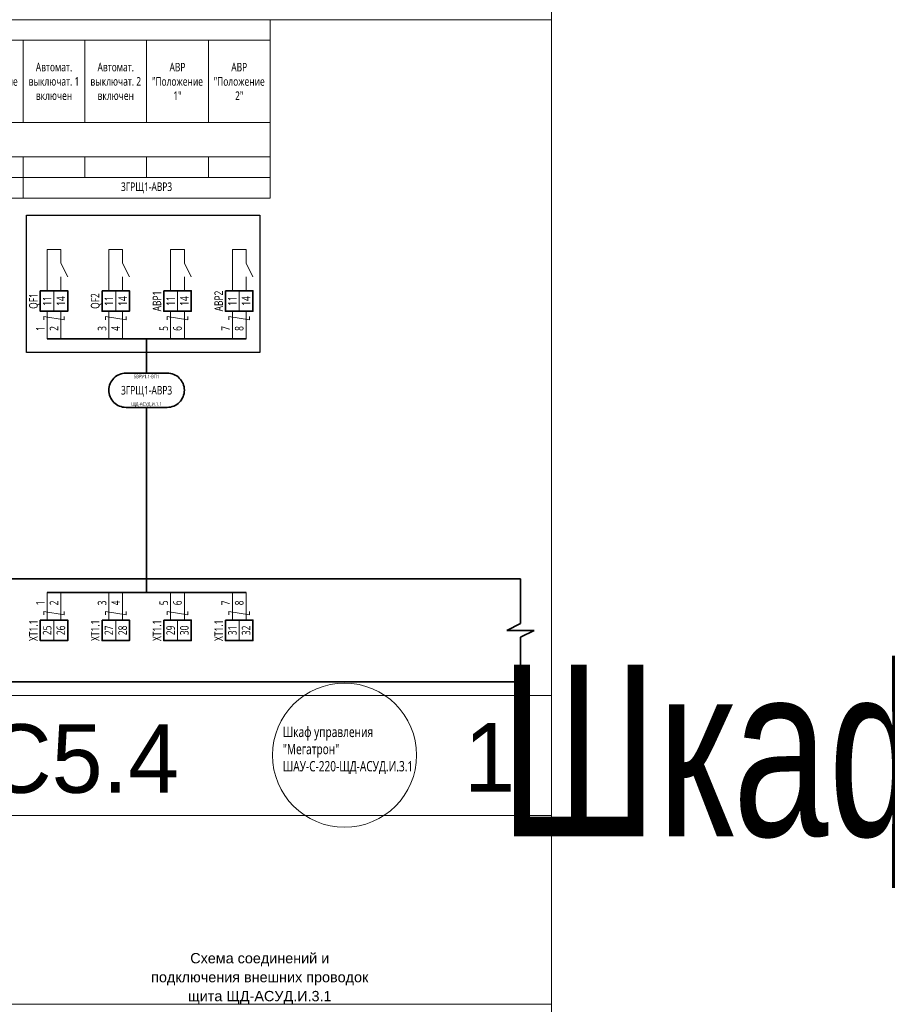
# Model space of a CAD drawing. Header units: millimetres. Extents: x -1173 to 6733, y -4591 to 345.
# Tile 17 of 93: x -332 to -79, y -2407 to -2120. Entities that reach past the tile are written whole.
import ezdxf
from ezdxf.enums import TextEntityAlignment as Align

# ---------------------------------------------------------------- set-up
doc = ezdxf.new("R2018")
doc.units = ezdxf.units.MM
doc.set_wipeout_variables(frame=1)
doc.layers.get('0').update_dxf_attribs({"lineweight": 15})
for name, color, linetype, lineweight in [('AK_Drawing', 7, 'Continuous', 35), ('AK_Drawing_Thin', 7, 'Continuous', 15), ('AK_Equipment', 7, 'Continuous', 35), ('AK_Multy_Wire', 7, 'Continuous', 35), ('AK_Table', 7, 'Continuous', 35), ('AK_Wire', 7, 'Continuous', 15), ('AK_Wire_Number', 7, 'Continuous', 15), ('РАМКА..ШТАМП', 7, 'Continuous', 20)]:
    doc.layers.add(name, color=color, linetype=linetype, lineweight=lineweight)
doc.layers.add('UNPLOTTED', color=2, linetype='Continuous', lineweight=15, plot=False)
doc.styles.add('CP.Text', font='arial.ttf')
doc.styles.add('PT Sans Narrow', font='PTN57F.ttf')
doc.styles.get("Standard").update_dxf_attribs({"font": 'arial.ttf'})
doc.styles.add('Trebuchet MS', font='trebuc.ttf', dxfattribs={"width": 0.75})

# ---------------------------------------------------------------- blocks, each defined once
blk = doc.blocks.new('*U1')
at = {"layer": 'UNPLOTTED'}
blk.add_line((0, 90), (-185, 90), dxfattribs=at)
for points in [[(0, 0), (-395, 0), (-395, 287), (0, 287)], [(-185, 55), (0, 55), (0, 0), (-185, 0)]]:
    blk.add_lwpolyline(points, close=True, dxfattribs=at)
blk = doc.blocks.new('*U70')
for p, q in [((372, 0), (0, 0)), ((376, 0), (372, 0)), ((376, -13), (376, 0)), ((372, -15), (376, -13)), ((380, -15), (372, -15)), ((376, -17), (380, -15)), ((376, -30), (376, -17)), ((0, -30), (372, -30)), ((376, -30), (372, -30))]:
    blk.add_line(p, q)
at = {"style": 'Trebuchet MS', "width": 0.75}
for tag, flags, p in [('NAME', 9, (-1, 0)), ('TYPE', 9, (-1, -3)), ('ASSYCODE', 9, (-1, -6)), ('MFG', 9, (-1, -9)), ('MESUREMENT_UNITS', 9, (-1, -13.44)), ('WEIGHT', 9, (-1, -18)), ('COUNT', 9, (-1, -16.98)), ('SORTING_SECTION', 9, (-1, -22.98)), ('XREF', 1, (-1, -24))]:
    blk.add_attdef(tag, text='', height=2, dxfattribs=dict(at, flags=flags)).set_placement(p, align=Align.RIGHT)
blk.add_attdef('TAG1', text='', height=2.5, dxfattribs=at).set_placement((2, -27), align=Align.MIDDLE_LEFT)
at = {"lineweight": 30, "width": 0.75, "flags": 104}
blk.add_attdef('CATDESC', text='', height=2.5, dxfattribs=at).set_placement((370, -25), align=Align.MIDDLE_RIGHT)
at = {"layer": 'UNPLOTTED', "style": 'Trebuchet MS', "width": 0.75, "flags": 8}
for tag, p in [('DESC1', (1, -3)), ('DESC2', (1, -5)), ('DESC3', (1, -7)), ('FAMILY', (1, -13.73)), ('SYSTEM_NAME', (1, -17.99)), ('POSITION_N', (1, -15.99))]:
    blk.add_attdef(tag, p, '', height=1, dxfattribs=at)
blk = doc.blocks.new('*T456')
at = {"layer": 'AK_Table', "color": 0, "linetype": 'ByBlock', "lineweight": -2, "transparency": 16777216}
for p, q in [((0, 0), (313, 0)), ((0, 0), (0, -52)), ((25, 0), (25, -52)), ((313, 0), (313, -52)), ((25, -6), (313, -6)), ((43, -6), (43, -30)), ((61, -6), (61, -30)), ((79, -6), (79, -30)), ((97, -6), (97, -30)), ((115, -6), (115, -30)), ((133, -6), (133, -30)), ((151, -6), (151, -30)), ((169, -6), (169, -30)), ((187, -6), (187, -30)), ((205, -6), (205, -30)), ((223, -6), (223, -30)), ((241, -6), (241, -30)), ((259, -6), (259, -30)), ((277, -6), (277, -30)), ((295, -6), (295, -30)), ((0, -30), (313, -30)), ((0, -40), (313, -40)), ((43, -40), (43, -46)), ((61, -40), (61, -46)), ((79, -40), (79, -46)), ((97, -40), (97, -52)), ((115, -40), (115, -46)), ((133, -40), (133, -46)), ((151, -40), (151, -46)), ((169, -40), (169, -52)), ((187, -40), (187, -46)), ((205, -40), (205, -46)), ((223, -40), (223, -46)), ((241, -40), (241, -52)), ((259, -40), (259, -46)), ((277, -40), (277, -46)), ((295, -40), (295, -46)), ((0, -46), (313, -46)), ((0, -52), (313, -52))]:
    blk.add_line(p, q, dxfattribs=at)
at = {"layer": 'AK_Table', "color": 0, "transparency": 16777216, "char_height": 2.5, "attachment_point": 5, "style": 'Trebuchet MS'}
for s, insert, width in [('Контроль ', (169, -3), 287), ('Автомат. выключат. 1 включен', (34, -18), 17), ('Автомат. выключат. 2 включен', (52, -18), 17), ('Наличие напряжения на вводе 1', (70, -18), 17), ('Наличие напряжения на вводе 2', (88, -18), 17), ('Автомат. выключат. 1 включен', (106, -18), 17), ('Автомат. выключат. 2 включен', (124, -18), 17), ('Автомат. выключат. 1 включен', (178, -18), 17), ('Автомат. выключат. 2 включен', (196, -18), 17), ('Автомат. выключат. 1 включен', (250, -18), 17), ('Автомат. выключат. 2 включен', (268, -18), 17), ('Наименование', (12.5, -15), 24), ('АВР "Положение 1"', (142, -18), 17), ('АВР "Положение 2"', (160, -18), 17), ('АВР "Положение 1"', (214, -18), 17), ('АВР "Положение 2"', (232, -18), 17), ('АВР "Положение 1"', (286, -18), 17), ('АВР "Положение 2"', (304, -18), 17), ('Место отбора параметра', (12.5, -35), 23), ('-1 этаж. Пом. 5.10. Помещение ГРЩ', (169, -35), 287), ('Чертеж установки', (12.5, -43), 23), ('Позиция', (12.5, -49), 23), ('3ГРЩ1-ВП1', (61, -49), 71), ('3ГРЩ1-АВР1', (133, -49), 71), ('3ГРЩ1-АВР2', (205, -49), 71), ('3ГРЩ1-АВР3', (277, -49), 71)]:
    blk.add_mtext(s, dxfattribs=dict(at, insert=insert, width=width))
blk = doc.blocks.new('*U217')
blk.add_wipeout([(0, 0), (0, -6), (8, -6), (8, 0)])
blk.add_lwpolyline([(0, 0), (8, 0), (8, -6), (0, -6)], close=True)
at = {"lineweight": -2}
blk.add_lwpolyline([(4, 0), (8, 0), (8, -6), (4, -6)], close=True, dxfattribs=at)
at = {"style": 'Trebuchet MS', "width": 0.75, "flags": 12}
for tag, p in [('TERM01', (2, -3)), ('TERM02', (6, -3))]:
    blk.add_attdef(tag, text='', height=2.5, rotation=90, dxfattribs=at).set_placement(p, align=Align.MIDDLE_CENTER)
at = {"style": 'Trebuchet MS', "width": 0.75}
blk.add_attdef('TAG1', text='', height=2.5, rotation=90, dxfattribs=at).set_placement((-2, -3), align=Align.MIDDLE_CENTER)
at = {"style": 'Trebuchet MS', "width": 0.75, "flags": 12}
for tag, p in [('NOTE01', (2, -7)), ('NOTE02', (6, -7))]:
    blk.add_attdef(tag, text='', height=2.5, rotation=90, dxfattribs=at).set_placement(p, align=Align.MIDDLE_RIGHT)
blk = doc.blocks.new('*U453')
at = {"layer": 'AK_Wire'}
for points in [[(-2, -4), (-2, 4)], [(2, -4), (2, 4)], [(3, 2.5), (3, 1.5), (-3, 2.5), (-3, 1.5)]]:
    blk.add_lwpolyline(points, dxfattribs=at)
blk = doc.blocks.new('*U450')
at = {"layer": 'AK_Drawing', "color": 0, "linetype": 'ByBlock', "lineweight": -2, "transparency": 16777216}
for p in [(0, 0), (18, 0), (36, 0), (54, 0)]:
    blk.add_blockref('*U453', p, dxfattribs=at)
blk = doc.blocks.new('*U30')
blk.add_line((4, 0), (4, 4))
blk.add_lwpolyline([(6, 4), (4, 8), (4, 12), (0, 12), (0, 0)])
blk = doc.blocks.new('*U451')
at = {"layer": 'AK_Drawing_Thin'}
blk.add_blockref('*U30', (-4, -6.5), dxfattribs=at)
blk = doc.blocks.new('*U452')
at = {"layer": 'AK_Drawing', "color": 0, "linetype": 'ByBlock', "lineweight": -2, "transparency": 16777216}
for p in [(0, 0), (18, 0), (36, 0), (54, 0)]:
    blk.add_blockref('*U451', p, dxfattribs=at)
blk = doc.blocks.new('Z')
at = {"layer": 'AK_Wire'}
blk.add_lwpolyline([(3, 0.5), (3, -0.5), (-3, 0.5), (-3, -0.5)], dxfattribs=at)
blk = doc.blocks.new('*U454')
at = {"layer": 'AK_Wire'}
for points in [[(-2, -4), (-2, 4)], [(2, -4), (2, 4)]]:
    blk.add_lwpolyline(points, dxfattribs=at)
blk.add_blockref('Z', (0, -2), dxfattribs=at)
blk = doc.blocks.new('*U455')
at = {"layer": 'AK_Drawing', "color": 0, "linetype": 'ByBlock', "lineweight": -2, "transparency": 16777216}
for p in [(0, 0), (18, 0), (36, 0), (54, 0)]:
    blk.add_blockref('*U454', p, dxfattribs=at)
blk = doc.blocks.new('*U303')
blk.add_lwpolyline([(-6, 5), (6, 5, -0.414214), (11, 0), (11, 0, -0.414214), (6, -5), (-6, -5, -0.414214), (-11, 0), (-11, 0, -0.414214)], format="xyb", close=True)
at = {"style": 'Trebuchet MS', "width": 0.75}
blk.add_attdef('CA_CIRCUIT_NUMBER', text='', height=2.5, dxfattribs=at).set_placement((0, 0), align=Align.MIDDLE_CENTER)
at = {"lineweight": 30, "width": 0.75, "flags": 1}
blk.add_attdef('CA_CABLE_TYPE', text='', height=2.5, rotation=90, dxfattribs=at).set_placement((0, -25), align=Align.BOTTOM_CENTER)
at = {"style": 'Trebuchet MS', "width": 0.75}
blk.add_attdef('LENGTH', text='', height=2.5, rotation=90, dxfattribs=at).set_placement((2, -24.82), align=Align.MIDDLE_CENTER)
at = {"layer": 'UNPLOTTED', "style": 'Trebuchet MS', "width": 0.75}
for tag, p in [('LOAD_NAME', (0, 4)), ('PANEL_NAME', (0, -4))]:
    blk.add_attdef(tag, text='', height=1, dxfattribs=at).set_placement(p, align=Align.MIDDLE_CENTER)

msp = doc.modelspace()

# ---------------------------------------------------------------- linework, layer by layer
at = {"layer": 'AK_Drawing', "lineweight": 30}
msp.add_lwpolyline([(-330, -2176.99), (-262, -2176.99), (-262, -2216.99), (-330, -2216.99)], close=True, dxfattribs=at)
at = {"layer": 'AK_Multy_Wire'}
for p, q in [((-266, -2212.99), (-324, -2212.99)), ((-266, -2286.99), (-324, -2286.99))]:
    msp.add_line(p, q, dxfattribs=at)
for points in [[(-295, -2212.99), (-295, -2222.99)], [(-295, -2232.99), (-295, -2286.99)]]:
    msp.add_lwpolyline(points, dxfattribs=at)
at = {"layer": 'UNPLOTTED', "color": 2, "true_color": 0xf1eb1f}
msp.add_xline((-177, -2043), (0, 1), dxfattribs=at)
at = {"layer": 'UNPLOTTED'}
msp.add_circle((-237.29, -2334.38), 21, dxfattribs=at)

# ---------------------------------------------------------------- block references
msp.add_blockref('*T456', (-572, -2119.99))
at = {"layer": 'AK_Drawing'}
msp.add_blockref('*U455', (-322, -2290.99), dxfattribs=at)
at = {"layer": 'AK_Equipment'}
ref = msp.add_blockref('*U70', (-562, -2282.99), dxfattribs=at)
lines = msp.add_mtext('\\W0.7500;Шкаф управления "Мегатрон" ШАУ-С-220-ЩД-АСУД.И.3.1', dxfattribs={"layer": '0', "insert": (-192, -2307.99), "char_height": 50, "attachment_point": 1})
ref.add_attrib('CATDESC', '', (-192, -2307.99), dxfattribs={"flags": 104}).embed_mtext(lines)
at = {"layer": 'AK_Multy_Wire', "ltscale": 10}
msp.add_blockref('*U303', (-295, -2227.99), dxfattribs=at).add_auto_attribs({'CA_CIRCUIT_NUMBER': '3ГРЩ1-АВР3', 'PANEL_NAME': 'ЩД-АСУД.И.1.1', 'LOAD_NAME': '5ВРУ1.1-ВП1'})
at = {"layer": 'UNPLOTTED'}
msp.add_blockref('*U1', (-177, -2406.99), dxfattribs=at)

# ---------------------------------------------------------------- texts
at = {"layer": 'AK_Wire_Number', "style": 'Trebuchet MS', "width": 0.75}
for s, p in [('1', (-324, -2209.99)), ('2', (-320, -2209.99)), ('3', (-306, -2209.99)), ('4', (-302, -2209.99)), ('5', (-288, -2209.99)), ('6', (-284, -2209.99)), ('7', (-270, -2209.99)), ('8', (-266, -2209.99)), ('1', (-324, -2289.99)), ('2', (-320, -2289.99)), ('3', (-306, -2289.99)), ('4', (-302, -2289.99)), ('5', (-288, -2289.99)), ('6', (-284, -2289.99)), ('7', (-270, -2289.99)), ('8', (-266, -2289.99))]:
    msp.add_text(s, height=2.5, rotation=90, dxfattribs=at).set_placement(p, align=Align.BOTTOM_CENTER)
at = {"layer": 'UNPLOTTED', "color": 3, "style": 'PT Sans Narrow'}
msp.add_text('С5.4', height=20, dxfattribs=at).set_placement((-285.51, -2345.34), align=Align.RIGHT)
msp.add_text('1', height=20, dxfattribs=at).set_placement((-195, -2344.99), align=Align.CENTER)
at = {"layer": 'UNPLOTTED', "insert": (-255.29, -2326.09), "char_height": 3, "width": 30.2925, "attachment_point": 1, "style": 'Trebuchet MS'}
msp.add_mtext('Шкаф управления "Мегатрон" ШАУ-С-220-ЩД-АСУД.И.3.1', dxfattribs=at)
at = {"layer": 'РАМКА..ШТАМП', "ltscale": 400, "insert": (-262.02, -2399.5), "char_height": 3, "width": 67.243, "attachment_point": 5, "line_spacing_factor": 1.104159, "style": 'CP.Text'}
msp.add_mtext('Схема соединений и подключения внешних проводок щита ЩД-АСУД.И.3.1', dxfattribs=at)

# ---------------------------------------------------------------- next in the draw order: block references
at = {"layer": 'AK_Equipment', "lineweight": 15}
ref = msp.add_blockref('*U217', (-326, -2198.99), dxfattribs=at)
ref.add_attrib('TAG1', 'QF1', dxfattribs={"layer": '0', "height": 2.5, "rotation": 90, "style": 'Trebuchet MS', "width": 0.75}).set_placement((-328, -2201.99), align=Align.MIDDLE_CENTER)
ref.add_attrib('TERM01', '11', dxfattribs={"layer": '0', "height": 2.5, "rotation": 90, "style": 'Trebuchet MS', "width": 0.75}).set_placement((-324, -2201.99), align=Align.MIDDLE_CENTER)
ref.add_attrib('TERM02', '14', dxfattribs={"layer": '0', "height": 2.5, "rotation": 90, "style": 'Trebuchet MS', "width": 0.75}).set_placement((-320, -2201.99), align=Align.MIDDLE_CENTER)
ref = msp.add_blockref('*U217', (-308, -2198.99), dxfattribs=at)
ref.add_attrib('TAG1', 'QF2', dxfattribs={"layer": '0', "height": 2.5, "rotation": 90, "style": 'Trebuchet MS', "width": 0.75}).set_placement((-310, -2201.99), align=Align.MIDDLE_CENTER)
ref.add_attrib('TERM01', '11', dxfattribs={"layer": '0', "height": 2.5, "rotation": 90, "style": 'Trebuchet MS', "width": 0.75}).set_placement((-306, -2201.99), align=Align.MIDDLE_CENTER)
ref.add_attrib('TERM02', '14', dxfattribs={"layer": '0', "height": 2.5, "rotation": 90, "style": 'Trebuchet MS', "width": 0.75}).set_placement((-302, -2201.99), align=Align.MIDDLE_CENTER)
ref = msp.add_blockref('*U217', (-326, -2294.99), dxfattribs=at)
ref.add_attrib('TAG1', 'XT1.1', dxfattribs={"layer": '0', "height": 2.5, "rotation": 90, "style": 'Trebuchet MS', "width": 0.75}).set_placement((-328, -2297.99), align=Align.MIDDLE_CENTER)
ref.add_attrib('TERM01', '25', dxfattribs={"layer": '0', "height": 2.5, "rotation": 90, "style": 'Trebuchet MS', "width": 0.75}).set_placement((-324, -2297.99), align=Align.MIDDLE_CENTER)
ref.add_attrib('TERM02', '26', dxfattribs={"layer": '0', "height": 2.5, "rotation": 90, "style": 'Trebuchet MS', "width": 0.75}).set_placement((-320, -2297.99), align=Align.MIDDLE_CENTER)
ref = msp.add_blockref('*U217', (-308, -2294.99), dxfattribs=at)
ref.add_attrib('TAG1', 'XT1.1', dxfattribs={"layer": '0', "height": 2.5, "rotation": 90, "style": 'Trebuchet MS', "width": 0.75}).set_placement((-310, -2297.99), align=Align.MIDDLE_CENTER)
ref.add_attrib('TERM01', '27', dxfattribs={"layer": '0', "height": 2.5, "rotation": 90, "style": 'Trebuchet MS', "width": 0.75}).set_placement((-306, -2297.99), align=Align.MIDDLE_CENTER)
ref.add_attrib('TERM02', '28', dxfattribs={"layer": '0', "height": 2.5, "rotation": 90, "style": 'Trebuchet MS', "width": 0.75}).set_placement((-302, -2297.99), align=Align.MIDDLE_CENTER)
ref = msp.add_blockref('*U217', (-290, -2294.99), dxfattribs=at)
ref.add_attrib('TAG1', 'XT1.1', dxfattribs={"layer": '0', "height": 2.5, "rotation": 90, "style": 'Trebuchet MS', "width": 0.75}).set_placement((-292, -2297.99), align=Align.MIDDLE_CENTER)
ref.add_attrib('TERM01', '29', dxfattribs={"layer": '0', "height": 2.5, "rotation": 90, "style": 'Trebuchet MS', "width": 0.75}).set_placement((-288, -2297.99), align=Align.MIDDLE_CENTER)
ref.add_attrib('TERM02', '30', dxfattribs={"layer": '0', "height": 2.5, "rotation": 90, "style": 'Trebuchet MS', "width": 0.75}).set_placement((-284, -2297.99), align=Align.MIDDLE_CENTER)
ref = msp.add_blockref('*U217', (-272, -2294.99), dxfattribs=at)
ref.add_attrib('TAG1', 'XT1.1', dxfattribs={"layer": '0', "height": 2.5, "rotation": 90, "style": 'Trebuchet MS', "width": 0.75}).set_placement((-274, -2297.99), align=Align.MIDDLE_CENTER)
ref.add_attrib('TERM01', '31', dxfattribs={"layer": '0', "height": 2.5, "rotation": 90, "style": 'Trebuchet MS', "width": 0.75}).set_placement((-270, -2297.99), align=Align.MIDDLE_CENTER)
ref.add_attrib('TERM02', '32', dxfattribs={"layer": '0', "height": 2.5, "rotation": 90, "style": 'Trebuchet MS', "width": 0.75}).set_placement((-266, -2297.99), align=Align.MIDDLE_CENTER)

# ---------------------------------------------------------------- next in the draw order: block references
at = {"layer": 'AK_Drawing'}
for name, p in [('*U452', (-320, -2192.49)), ('*U450', (-322, -2208.99))]:
    msp.add_blockref(name, p, dxfattribs=at)

# ---------------------------------------------------------------- next in the draw order: block references
at = {"layer": 'AK_Equipment', "lineweight": 15}
ref = msp.add_blockref('*U217', (-290, -2198.99), dxfattribs=at)
ref.add_attrib('TAG1', 'АВР1', dxfattribs={"layer": '0', "height": 2.5, "rotation": 90, "style": 'Trebuchet MS', "width": 0.75}).set_placement((-292, -2201.99), align=Align.MIDDLE_CENTER)
ref.add_attrib('TERM01', '11', dxfattribs={"layer": '0', "height": 2.5, "rotation": 90, "style": 'Trebuchet MS', "width": 0.75}).set_placement((-288, -2201.99), align=Align.MIDDLE_CENTER)
ref.add_attrib('TERM02', '14', dxfattribs={"layer": '0', "height": 2.5, "rotation": 90, "style": 'Trebuchet MS', "width": 0.75}).set_placement((-284, -2201.99), align=Align.MIDDLE_CENTER)
ref = msp.add_blockref('*U217', (-272, -2198.99), dxfattribs=at)
ref.add_attrib('TAG1', 'АВР2', dxfattribs={"layer": '0', "height": 2.5, "rotation": 90, "style": 'Trebuchet MS', "width": 0.75}).set_placement((-274, -2201.99), align=Align.MIDDLE_CENTER)
ref.add_attrib('TERM01', '11', dxfattribs={"layer": '0', "height": 2.5, "rotation": 90, "style": 'Trebuchet MS', "width": 0.75}).set_placement((-270, -2201.99), align=Align.MIDDLE_CENTER)
ref.add_attrib('TERM02', '14', dxfattribs={"layer": '0', "height": 2.5, "rotation": 90, "style": 'Trebuchet MS', "width": 0.75}).set_placement((-266, -2201.99), align=Align.MIDDLE_CENTER)

doc.saveas('drawing.dxf')
